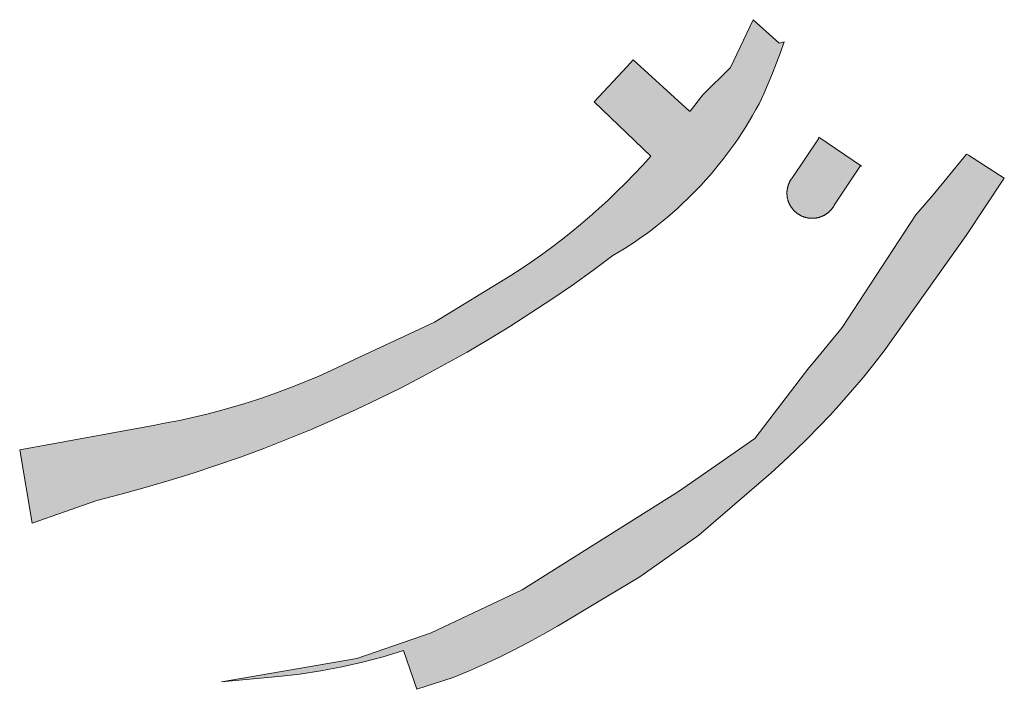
# Model space of a CAD drawing. Extents: x 97094 to 109644, y 463509 to 471969.
# Tile 99 of 256: x 101873 to 101928, y 468109 to 468146. Entities that reach past the tile are written whole.
import ezdxf

# ---------------------------------------------------------------- set-up
doc = ezdxf.new("R2010")
doc.units = 0
doc.layers.add('109 Onkruidbestrijding elementen', color=6, linetype='Continuous', lineweight=20, true_color=0xff00ff)

msp = doc.modelspace()

# ---------------------------------------------------------------- hatches: boundary and pattern name
at = {"layer": '109 Onkruidbestrijding elementen', "true_color": 0xff00ff}
for points in [[(101905.815, 468132.921), (101906.135, 468133.111), (101906.451, 468133.307), (101906.764, 468133.509), (101907.073, 468133.715), (101907.379, 468133.927), (101907.681, 468134.145), (101907.98, 468134.367), (101908.274, 468134.595), (101908.565, 468134.827), (101908.851, 468135.065), (101909.133, 468135.307), (101909.412, 468135.554), (101909.685, 468135.806), (101909.955, 468136.063), (101910.22, 468136.324), (101910.48, 468136.59), (101910.736, 468136.86), (101910.987, 468137.135), (101911.233, 468137.414), (101911.475, 468137.697), (101911.712, 468137.984), (101911.943, 468138.275), (101912.17, 468138.571), (101912.391, 468138.87), (101912.607, 468139.172), (101912.818, 468139.479), (101913.024, 468139.789), (101913.225, 468140.103), (101913.419, 468140.42), (101913.609, 468140.74), (101913.793, 468141.063), (101913.971, 468141.39), (101914.232, 468141.953), (101914.481, 468142.521), (101914.719, 468143.094), (101914.946, 468143.672), (101915.16, 468144.255), (101915.363, 468144.841), (101915.079, 468144.766), (101914.894, 468144.934), (101913.635, 468146.079), (101912.379, 468143.411), (101910.83, 468141.883), (101910.115, 468140.976), (101910.09, 468140.983), (101906.948, 468143.848), (101906.603, 468143.47), (101904.765, 468141.503), (101907.936, 468138.475), (101907.476, 468137.966), (101907.006, 468137.465), (101906.527, 468136.973), (101906.039, 468136.49), (101905.543, 468136.016), (101905.037, 468135.551), (101904.523, 468135.096), (101904.001, 468134.651), (101903.471, 468134.215), (101902.932, 468133.789), (101902.386, 468133.373), (101901.832, 468132.967), (101901.271, 468132.572), (101900.703, 468132.187), (101900.127, 468131.813), (101895.872, 468129.215), (101891.435, 468127.152), (101890.767, 468126.825), (101890.094, 468126.511), (101889.414, 468126.209), (101888.73, 468125.919), (101888.04, 468125.643), (101887.345, 468125.379), (101886.645, 468125.127), (101885.941, 468124.889), (101885.233, 468124.664), (101884.52, 468124.451), (101883.804, 468124.252), (101883.084, 468124.066), (101882.361, 468123.894), (101881.635, 468123.734), (101880.906, 468123.589), (101880.175, 468123.456), (101872.73, 468122.086), (101873.434, 468118.01), (101877.039, 468119.275), (101878.39, 468119.618), (101879.735, 468119.985), (101881.074, 468120.376), (101882.405, 468120.791), (101883.728, 468121.228), (101885.044, 468121.689), (101886.352, 468122.173), (101887.65, 468122.681), (101888.94, 468123.211), (101890.22, 468123.763), (101891.49, 468124.338), (101892.75, 468124.936), (101893.999, 468125.555), (101895.237, 468126.196), (101896.463, 468126.86), (101897.678, 468127.544), (101898.88, 468128.25), (101900.069, 468128.977), (101901.246, 468129.725), (101902.409, 468130.494), (101903.559, 468131.283), (101904.694, 468132.092), (101905.815, 468132.921)], [(101915.785, 468137.226), (101915.772, 468137.207), (101915.759, 468137.188), (101915.746, 468137.169), (101915.734, 468137.149), (101915.722, 468137.129), (101915.71, 468137.109), (101915.698, 468137.089), (101915.687, 468137.069), (101915.677, 468137.048), (101915.666, 468137.028), (101915.656, 468137.007), (101915.646, 468136.986), (101915.637, 468136.965), (101915.628, 468136.944), (101915.619, 468136.922), (101915.611, 468136.9), (101915.603, 468136.879), (101915.596, 468136.857), (101915.588, 468136.835), (101915.581, 468136.813), (101915.575, 468136.791), (101915.569, 468136.768), (101915.563, 468136.746), (101915.558, 468136.723), (101915.553, 468136.701), (101915.548, 468136.678), (101915.544, 468136.655), (101915.54, 468136.633), (101915.536, 468136.61), (101915.533, 468136.587), (101915.53, 468136.564), (101915.528, 468136.541), (101915.526, 468136.518), (101915.524, 468136.495), (101915.523, 468136.472), (101915.522, 468136.449), (101915.522, 468136.425), (101915.522, 468136.402), (101915.522, 468136.379), (101915.522, 468136.356), (101915.523, 468136.333), (101915.525, 468136.31), (101915.527, 468136.287), (101915.529, 468136.264), (101915.531, 468136.241), (101915.534, 468136.218), (101915.538, 468136.195), (101915.541, 468136.172), (101915.545, 468136.149), (101915.55, 468136.127), (101915.555, 468136.104), (101915.56, 468136.081), (101915.565, 468136.059), (101915.571, 468136.037), (101915.577, 468136.014), (101915.584, 468135.992), (101915.591, 468135.97), (101915.598, 468135.948), (101915.606, 468135.926), (101915.614, 468135.905), (101915.623, 468135.883), (101915.632, 468135.862), (101915.641, 468135.841), (101915.65, 468135.819), (101915.66, 468135.798), (101915.67, 468135.778), (101915.681, 468135.757), (101915.692, 468135.737), (101915.703, 468135.716), (101915.714, 468135.696), (101915.726, 468135.677), (101915.738, 468135.657), (101915.751, 468135.637), (101915.764, 468135.618), (101915.777, 468135.599), (101915.79, 468135.58), (101915.804, 468135.562), (101915.818, 468135.543), (101915.833, 468135.525), (101915.847, 468135.507), (101915.862, 468135.49), (101915.877, 468135.472), (101915.893, 468135.455), (101915.909, 468135.438), (101915.925, 468135.422), (101915.941, 468135.405), (101915.958, 468135.389), (101915.975, 468135.373), (101915.992, 468135.358), (101916.009, 468135.343), (101916.027, 468135.328), (101916.045, 468135.313), (101916.063, 468135.299), (101916.081, 468135.284), (101916.1, 468135.271), (101916.119, 468135.257), (101916.138, 468135.244), (101916.157, 468135.231), (101916.176, 468135.219), (101916.196, 468135.207), (101916.216, 468135.195), (101916.236, 468135.183), (101916.256, 468135.172), (101916.277, 468135.161), (101916.297, 468135.151), (101916.318, 468135.14), (101916.339, 468135.131), (101916.36, 468135.121), (101916.381, 468135.112), (101916.403, 468135.103), (101916.424, 468135.095), (101916.446, 468135.087), (101916.468, 468135.079), (101916.49, 468135.071), (101916.512, 468135.064), (101916.534, 468135.058), (101916.556, 468135.051), (101916.578, 468135.046), (101916.601, 468135.04), (101916.623, 468135.035), (101916.646, 468135.03), (101916.669, 468135.026), (101916.692, 468135.021), (101916.714, 468135.018), (101916.737, 468135.015), (101916.76, 468135.012), (101916.783, 468135.009), (101916.806, 468135.007), (101916.829, 468135.005), (101916.852, 468135.004), (101916.875, 468135.003), (101916.899, 468135.002), (101916.922, 468135.002), (101916.945, 468135.002), (101916.968, 468135.002), (101916.991, 468135.003), (101917.014, 468135.004), (101917.037, 468135.006), (101917.06, 468135.008), (101917.083, 468135.01), (101917.106, 468135.013), (101917.129, 468135.016), (101917.152, 468135.02), (101917.175, 468135.024), (101917.198, 468135.028), (101917.22, 468135.033), (101917.243, 468135.038), (101917.265, 468135.043), (101917.288, 468135.049), (101917.31, 468135.055), (101917.332, 468135.061), (101917.354, 468135.068), (101917.376, 468135.076), (101917.398, 468135.083), (101917.42, 468135.091), (101917.442, 468135.099), (101917.463, 468135.108), (101917.484, 468135.117), (101917.505, 468135.126), (101917.526, 468135.136), (101917.547, 468135.146), (101917.568, 468135.157), (101917.588, 468135.167), (101917.609, 468135.178), (101917.629, 468135.19), (101917.649, 468135.201), (101917.669, 468135.214), (101917.688, 468135.226), (101917.707, 468135.239), (101917.727, 468135.252), (101917.746, 468135.265), (101917.764, 468135.279), (101917.783, 468135.292), (101917.801, 468135.307), (101917.819, 468135.321), (101917.837, 468135.336), (101917.854, 468135.351), (101917.871, 468135.367), (101917.888, 468135.382), (101917.905, 468135.398), (101917.922, 468135.415), (101917.938, 468135.431), (101917.954, 468135.448), (101917.969, 468135.465), (101917.985, 468135.482), (101918, 468135.5), (101918.015, 468135.518), (101918.029, 468135.536), (101918.043, 468135.554), (101918.057, 468135.572), (101918.071, 468135.591), (101918.084, 468135.61), (101918.097, 468135.629), (101918.11, 468135.649), (101918.122, 468135.668), (101918.134, 468135.688), (101918.146, 468135.708), (101918.157, 468135.728), (101919.608, 468137.913), (101919.681, 468137.905), (101917.299, 468139.527), (101917.281, 468139.44), (101915.785, 468137.226)], [(101883.981, 468109.161), (101887.171, 468109.454), (101888.351, 468109.59), (101889.526, 468109.768), (101890.693, 468109.988), (101891.852, 468110.25), (101893, 468110.553), (101894.137, 468110.897), (101894.883, 468108.737), (101896.906, 468109.393), (101897.759, 468109.751), (101898.605, 468110.127), (101899.444, 468110.518), (101900.274, 468110.927), (101901.097, 468111.351), (101901.911, 468111.792), (101902.716, 468112.249), (101903.512, 468112.721), (101904.298, 468113.209), (101907.308, 468115.018), (101910.611, 468117.332), (101914.618, 468120.797), (101915.308, 468121.422), (101915.986, 468122.06), (101916.651, 468122.711), (101917.304, 468123.375), (101917.944, 468124.051), (101918.571, 468124.739), (101919.185, 468125.439), (101919.785, 468126.15), (101920.371, 468126.873), (101920.944, 468127.607), (101925.522, 468134.037), (101927.644, 468137.234), (101925.655, 468138.517), (101925.538, 468138.589), (101923.67, 468136.308), (101922.708, 468135.191), (101918.599, 468128.907), (101916.976, 468126.944), (101916.733, 468126.672), (101913.722, 468122.727), (101910.444, 468120.44), (101909.47, 468119.761), (101900.749, 468114.286), (101895.683, 468111.888), (101891.535, 468110.454), (101883.981, 468109.161)]]:
    msp.add_hatch(color=6, dxfattribs=at).paths.add_polyline_path(points)

# ---------------------------------------------------------------- linework, layer by layer
at = {"layer": '109 Onkruidbestrijding elementen', "color": 3, "true_color": 0x00ff00}
for points in [[(101905.815, 468132.921), (101906.135, 468133.111), (101906.451, 468133.307), (101906.764, 468133.509), (101907.073, 468133.715), (101907.379, 468133.927), (101907.681, 468134.145), (101907.98, 468134.367), (101908.274, 468134.595), (101908.565, 468134.827), (101908.851, 468135.065), (101909.133, 468135.307), (101909.412, 468135.554), (101909.685, 468135.806), (101909.955, 468136.063), (101910.22, 468136.324), (101910.48, 468136.59), (101910.736, 468136.86), (101910.987, 468137.135), (101911.233, 468137.414), (101911.475, 468137.697), (101911.712, 468137.984), (101911.943, 468138.275), (101912.17, 468138.571), (101912.391, 468138.87), (101912.607, 468139.172), (101912.818, 468139.479), (101913.024, 468139.789), (101913.225, 468140.103), (101913.419, 468140.42), (101913.609, 468140.74), (101913.793, 468141.063), (101913.971, 468141.39), (101914.232, 468141.953), (101914.481, 468142.521), (101914.719, 468143.094), (101914.946, 468143.672), (101915.16, 468144.255), (101915.363, 468144.841), (101915.079, 468144.766), (101914.894, 468144.934), (101913.635, 468146.079), (101912.379, 468143.411), (101910.83, 468141.883), (101910.115, 468140.976), (101910.09, 468140.983), (101906.948, 468143.848), (101906.603, 468143.47), (101904.765, 468141.503), (101907.936, 468138.475), (101907.476, 468137.966), (101907.006, 468137.465), (101906.527, 468136.973), (101906.039, 468136.49), (101905.543, 468136.016), (101905.037, 468135.551), (101904.523, 468135.096), (101904.001, 468134.651), (101903.471, 468134.215), (101902.932, 468133.789), (101902.386, 468133.373), (101901.832, 468132.967), (101901.271, 468132.572), (101900.703, 468132.187), (101900.127, 468131.813), (101895.872, 468129.215), (101891.435, 468127.152), (101890.767, 468126.825), (101890.094, 468126.511), (101889.414, 468126.209), (101888.73, 468125.919), (101888.04, 468125.643), (101887.345, 468125.379), (101886.645, 468125.127), (101885.941, 468124.889), (101885.233, 468124.664), (101884.52, 468124.451), (101883.804, 468124.252), (101883.084, 468124.066), (101882.361, 468123.894), (101881.635, 468123.734), (101880.906, 468123.589), (101880.175, 468123.456), (101872.73, 468122.086), (101873.434, 468118.01), (101877.039, 468119.275), (101878.39, 468119.618), (101879.735, 468119.985), (101881.074, 468120.376), (101882.405, 468120.791), (101883.728, 468121.228), (101885.044, 468121.689), (101886.352, 468122.173), (101887.65, 468122.681), (101888.94, 468123.211), (101890.22, 468123.763), (101891.49, 468124.338), (101892.75, 468124.936), (101893.999, 468125.555), (101895.237, 468126.196), (101896.463, 468126.86), (101897.678, 468127.544), (101898.88, 468128.25), (101900.069, 468128.977), (101901.246, 468129.725), (101902.409, 468130.494), (101903.559, 468131.283), (101904.694, 468132.092), (101905.815, 468132.921)], [(101915.785, 468137.226), (101915.772, 468137.207), (101915.759, 468137.188), (101915.746, 468137.169), (101915.734, 468137.149), (101915.722, 468137.129), (101915.71, 468137.109), (101915.698, 468137.089), (101915.687, 468137.069), (101915.677, 468137.048), (101915.666, 468137.028), (101915.656, 468137.007), (101915.646, 468136.986), (101915.637, 468136.965), (101915.628, 468136.944), (101915.619, 468136.922), (101915.611, 468136.9), (101915.603, 468136.879), (101915.596, 468136.857), (101915.588, 468136.835), (101915.581, 468136.813), (101915.575, 468136.791), (101915.569, 468136.768), (101915.563, 468136.746), (101915.558, 468136.723), (101915.553, 468136.701), (101915.548, 468136.678), (101915.544, 468136.655), (101915.54, 468136.633), (101915.536, 468136.61), (101915.533, 468136.587), (101915.53, 468136.564), (101915.528, 468136.541), (101915.526, 468136.518), (101915.524, 468136.495), (101915.523, 468136.472), (101915.522, 468136.449), (101915.522, 468136.425), (101915.522, 468136.402), (101915.522, 468136.379), (101915.522, 468136.356), (101915.523, 468136.333), (101915.525, 468136.31), (101915.527, 468136.287), (101915.529, 468136.264), (101915.531, 468136.241), (101915.534, 468136.218), (101915.538, 468136.195), (101915.541, 468136.172), (101915.545, 468136.149), (101915.55, 468136.127), (101915.555, 468136.104), (101915.56, 468136.081), (101915.565, 468136.059), (101915.571, 468136.037), (101915.577, 468136.014), (101915.584, 468135.992), (101915.591, 468135.97), (101915.598, 468135.948), (101915.606, 468135.926), (101915.614, 468135.905), (101915.623, 468135.883), (101915.632, 468135.862), (101915.641, 468135.841), (101915.65, 468135.819), (101915.66, 468135.798), (101915.67, 468135.778), (101915.681, 468135.757), (101915.692, 468135.737), (101915.703, 468135.716), (101915.714, 468135.696), (101915.726, 468135.677), (101915.738, 468135.657), (101915.751, 468135.637), (101915.764, 468135.618), (101915.777, 468135.599), (101915.79, 468135.58), (101915.804, 468135.562), (101915.818, 468135.543), (101915.833, 468135.525), (101915.847, 468135.507), (101915.862, 468135.49), (101915.877, 468135.472), (101915.893, 468135.455), (101915.909, 468135.438), (101915.925, 468135.422), (101915.941, 468135.405), (101915.958, 468135.389), (101915.975, 468135.373), (101915.992, 468135.358), (101916.009, 468135.343), (101916.027, 468135.328), (101916.045, 468135.313), (101916.063, 468135.299), (101916.081, 468135.284), (101916.1, 468135.271), (101916.119, 468135.257), (101916.138, 468135.244), (101916.157, 468135.231), (101916.176, 468135.219), (101916.196, 468135.207), (101916.216, 468135.195), (101916.236, 468135.183), (101916.256, 468135.172), (101916.277, 468135.161), (101916.297, 468135.151), (101916.318, 468135.14), (101916.339, 468135.131), (101916.36, 468135.121), (101916.381, 468135.112), (101916.403, 468135.103), (101916.424, 468135.095), (101916.446, 468135.087), (101916.468, 468135.079), (101916.49, 468135.071), (101916.512, 468135.064), (101916.534, 468135.058), (101916.556, 468135.051), (101916.578, 468135.046), (101916.601, 468135.04), (101916.623, 468135.035), (101916.646, 468135.03), (101916.669, 468135.026), (101916.692, 468135.021), (101916.714, 468135.018), (101916.737, 468135.015), (101916.76, 468135.012), (101916.783, 468135.009), (101916.806, 468135.007), (101916.829, 468135.005), (101916.852, 468135.004), (101916.875, 468135.003), (101916.899, 468135.002), (101916.922, 468135.002), (101916.945, 468135.002), (101916.968, 468135.002), (101916.991, 468135.003), (101917.014, 468135.004), (101917.037, 468135.006), (101917.06, 468135.008), (101917.083, 468135.01), (101917.106, 468135.013), (101917.129, 468135.016), (101917.152, 468135.02), (101917.175, 468135.024), (101917.198, 468135.028), (101917.22, 468135.033), (101917.243, 468135.038), (101917.265, 468135.043), (101917.288, 468135.049), (101917.31, 468135.055), (101917.332, 468135.061), (101917.354, 468135.068), (101917.376, 468135.076), (101917.398, 468135.083), (101917.42, 468135.091), (101917.442, 468135.099), (101917.463, 468135.108), (101917.484, 468135.117), (101917.505, 468135.126), (101917.526, 468135.136), (101917.547, 468135.146), (101917.568, 468135.157), (101917.588, 468135.167), (101917.609, 468135.178), (101917.629, 468135.19), (101917.649, 468135.201), (101917.669, 468135.214), (101917.688, 468135.226), (101917.707, 468135.239), (101917.727, 468135.252), (101917.746, 468135.265), (101917.764, 468135.279), (101917.783, 468135.292), (101917.801, 468135.307), (101917.819, 468135.321), (101917.837, 468135.336), (101917.854, 468135.351), (101917.871, 468135.367), (101917.888, 468135.382), (101917.905, 468135.398), (101917.922, 468135.415), (101917.938, 468135.431), (101917.954, 468135.448), (101917.969, 468135.465), (101917.985, 468135.482), (101918, 468135.5), (101918.015, 468135.518), (101918.029, 468135.536), (101918.043, 468135.554), (101918.057, 468135.572), (101918.071, 468135.591), (101918.084, 468135.61), (101918.097, 468135.629), (101918.11, 468135.649), (101918.122, 468135.668), (101918.134, 468135.688), (101918.146, 468135.708), (101918.157, 468135.728), (101919.608, 468137.913), (101919.681, 468137.905), (101917.299, 468139.527), (101917.281, 468139.44), (101915.785, 468137.226)], [(101883.981, 468109.161), (101887.171, 468109.454), (101888.351, 468109.59), (101889.526, 468109.768), (101890.693, 468109.988), (101891.852, 468110.25), (101893, 468110.553), (101894.137, 468110.897), (101894.883, 468108.737), (101896.906, 468109.393), (101897.759, 468109.751), (101898.605, 468110.127), (101899.444, 468110.518), (101900.274, 468110.927), (101901.097, 468111.351), (101901.911, 468111.792), (101902.716, 468112.249), (101903.512, 468112.721), (101904.298, 468113.209), (101907.308, 468115.018), (101910.611, 468117.332), (101914.618, 468120.797), (101915.308, 468121.422), (101915.986, 468122.06), (101916.651, 468122.711), (101917.304, 468123.375), (101917.944, 468124.051), (101918.571, 468124.739), (101919.185, 468125.439), (101919.785, 468126.15), (101920.371, 468126.873), (101920.944, 468127.607), (101925.522, 468134.037), (101927.644, 468137.234), (101925.655, 468138.517), (101925.538, 468138.589), (101923.67, 468136.308), (101922.708, 468135.191), (101918.599, 468128.907), (101916.976, 468126.944), (101916.733, 468126.672), (101913.722, 468122.727), (101910.444, 468120.44), (101909.47, 468119.761), (101900.749, 468114.286), (101895.683, 468111.888), (101891.535, 468110.454), (101883.981, 468109.161)]]:
    msp.add_lwpolyline(points, close=True, dxfattribs=at)

doc.saveas('drawing.dxf')
